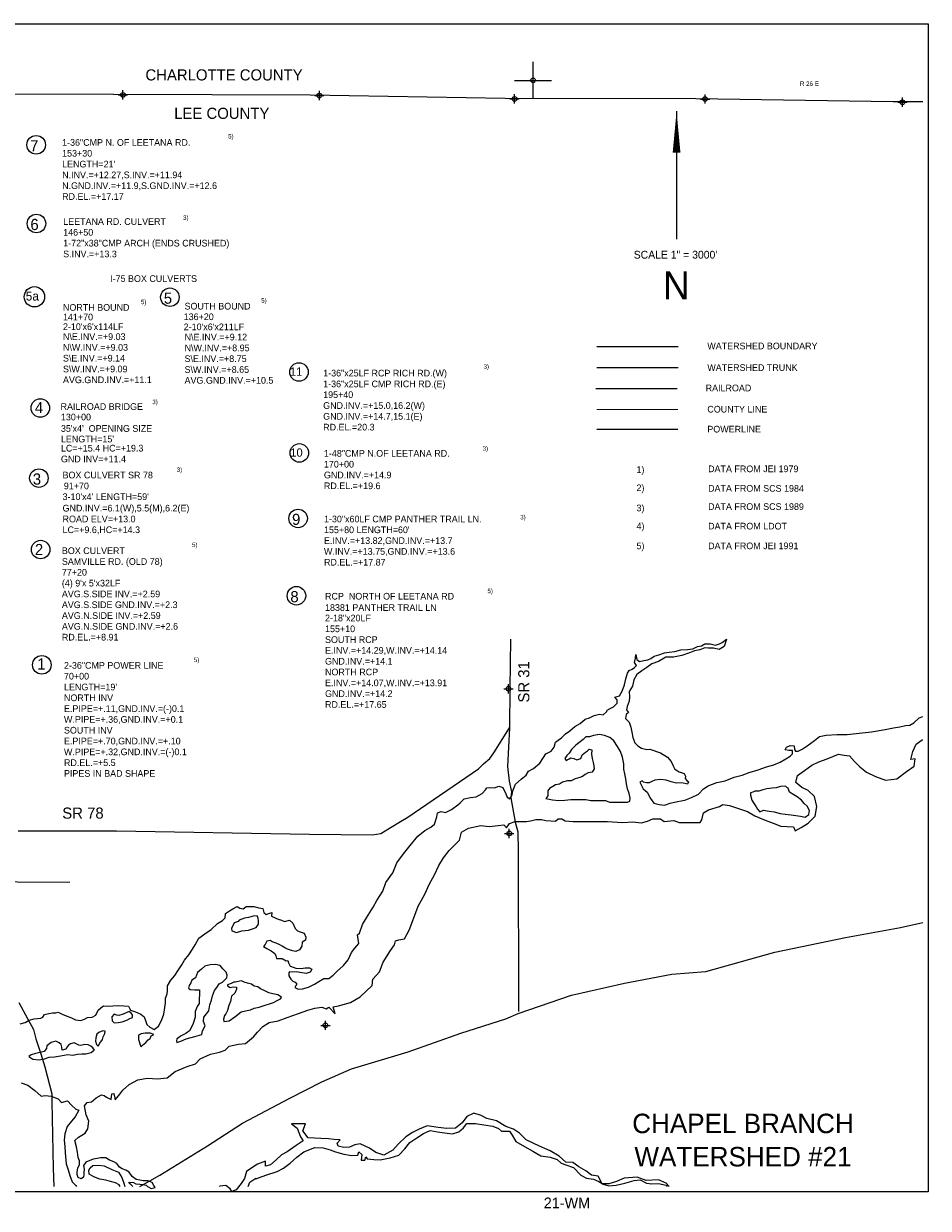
# Model space of a CAD drawing. Extents: x 214594 to 262594, y 856080 to 888022.
# Tile 2 of 2: x 238217 to 262594, y 856080 to 888022. Entities that reach past the tile are written whole.
import ezdxf
from ezdxf.enums import TextEntityAlignment as Align

# ---------------------------------------------------------------- set-up
doc = ezdxf.new("R2010")
doc.units = 0
doc.header["$LTSCALE"] = 800
doc.header["$PDMODE"] = 34
doc.header["$PDSIZE"] = 125
for name, pattern in [('DIVIDE', [0]), ('PHANTOM', [0]), ('STREAM', [0])]:
    doc.linetypes.add(name, pattern=pattern)
doc.layers.get('0').update_dxf_attribs({"linetype": 'CONTINUOUS'})
for name, color, linetype in [('BORDER', 1, 'CONTINUOUS'), ('COUNTY', 15, 'PHANTOM'), ('MAJROADS', 9, 'CONTINUOUS'), ('POWERLINES', 11, 'DIVIDE'), ('RR', 13, 'CONTINUOUS'), ('SEC', 2, 'CONTINUOUS'), ('STRUCTTEXT', 7, 'CONTINUOUS'), ('TEXT', 7, 'CONTINUOUS'), ('TRUNKS', 5, 'STREAM'), ('TSHIPS', 7, 'CONTINUOUS'), ('WATER', 4, 'CONTINUOUS'), ('WSHEDS', 3, 'CONTINUOUS')]:
    doc.layers.add(name, color=color, linetype=linetype)

# ---------------------------------------------------------------- blocks, each defined once
blk = doc.blocks.new('TICK')
at = {"color": 0}
for points in [[(500, 0), (500, 1000)], [(0, 500), (1000, 500)]]:
    blk.add_lwpolyline(points, dxfattribs=at)
blk.add_point((500, 500), dxfattribs=at)

msp = doc.modelspace()

# ---------------------------------------------------------------- linework, layer by layer
at = {"layer": 'BORDER', "color": 0}
msp.add_lwpolyline([(214594, 856522), (214594, 888022), (262594, 888022), (262594, 856522)], close=True, dxfattribs=at)
at = {"layer": 'COUNTY', "color": 0}
msp.add_lwpolyline([(262444, 885913), (261647, 885912), (256329, 886000), (251194, 886003), (245934, 886091), (240641, 886112), (235204, 886133), (229902, 886179), (224751, 886258), (219114, 886255), (214744, 886287)], dxfattribs=at)
at = {"layer": 'COUNTY', "color": 0, "const_width": 25}
msp.add_lwpolyline([(255846, 877619), (253661, 877618)], dxfattribs=at)
at = {"layer": 'MAJROADS', "color": 0}
for points in [[(251333, 871422), (251314, 870093), (251306, 869037), (251257, 867990), (251296, 867596), (251361, 867311), (251343, 867152), (251463, 866489), (251529, 866229), (251536, 866086), (251543, 865860), (251551, 861386)], [(238070, 866257), (240718, 866254), (245921, 866165), (247605, 866152), (247840, 866184), (248076, 866333), (248371, 866507), (248564, 866631), (250476, 867932), (250603, 868065), (250780, 868207), (250890, 868365), (251306, 869037)], [(241342, 856672), (241881, 856976), (243170, 857761), (244114, 858373), (245386, 859049), (246253, 859494), (247053, 859839), (248574, 860303), (249995, 860802), (251206, 861185), (251542, 861333), (252980, 861831), (254408, 862154), (255684, 862394), (256598, 862461), (258456, 862990), (260362, 863384), (261848, 863655), (262444, 863783)], [(238086, 861630), (238330, 861177), (238481, 860897), (238547, 860652), (238677, 860246), (238783, 859893), (238975, 859166), (238973, 858957), (239010, 857164), (239030, 856672)]]:
    msp.add_lwpolyline(points, dxfattribs=at)
at = {"layer": 'POWERLINES', "color": 0}
for points in [[(255846, 877081), (253661, 877080)], [(239461, 864862), (238049, 864876), (236966, 864904), (235670, 864269), (229949, 864268), (224781, 864258), (219356, 864172), (219424, 859724), (216657, 859747)]]:
    msp.add_lwpolyline(points, dxfattribs=at)
at = {"layer": 'RR', "color": 0}
msp.add_lwpolyline([(253632, 878183), (255822, 878183)], dxfattribs=at)
at = {"layer": 'SEC', "color": 0}
for p in [(240890, 886102), (246184, 886082), (251444, 885994), (256579, 885991), (261897, 885903), (251281, 870088), (251302, 866189), (246348, 861013)]:
    msp.add_point(p, dxfattribs=at)
at = {"layer": 'STRUCTTEXT', "color": 0}
for centre, radius in [((238553, 884756), 250), ((238560, 882633), 250), ((238505, 880657), 274), ((242156, 880646), 250), ((245634, 878630), 250), ((238664, 877659), 250), ((245645, 876448), 250), ((238626, 875769), 250), ((245611, 874682), 250), ((238673, 873842), 250), ((245566, 872597), 250), ((238705, 870733), 250)]:
    msp.add_circle(centre, radius, dxfattribs=at)
at = {"layer": 'TEXT', "color": 0}
msp.add_line((255810, 885666), (255810, 882216), dxfattribs=at)
msp.add_lwpolyline([(255810, 885666, 0, 210, 0), (255810, 884541, 210, 210, 0)], format="xyseb", dxfattribs=at)
at = {"layer": 'TRUNKS', "color": 0}
msp.add_lwpolyline([(253658, 878752), (255852, 878752)], dxfattribs=at)
at = {"layer": 'WATER', "color": 0}
for points in [[(238121, 861053), (238255, 861086), (238365, 861152), (238499, 861185), (238675, 861209), (238734, 861234), (238776, 861309), (238893, 861333), (238994, 861349), (239086, 861348), (239145, 861373), (239253, 861314), (239362, 861271), (239504, 861220), (239612, 861161), (239755, 861143), (239855, 861176), (239939, 861226), (240065, 861233), (240158, 861291), (240226, 861425), (240293, 861483), (240369, 861541), (240494, 861532), (240620, 861539), (240771, 861547), (240913, 861537), (241038, 861528), (241096, 861427), (241230, 861376), (241372, 861317), (241464, 861241), (241497, 861148), (241538, 861039), (241613, 860963), (241729, 860904), (241847, 860995), (241932, 861145), (241992, 861313), (242018, 861497), (242036, 861622), (242036, 861748), (242087, 861865), (242096, 861940), (242089, 862082), (242182, 862232), (242292, 862357), (242368, 862482), (242478, 862641), (242554, 862774), (242664, 862916), (242765, 863066), (242833, 863183), (242935, 863366), (243095, 863483), (243271, 863599), (243440, 863757), (243574, 863839), (243642, 863914), (243651, 864032), (243760, 864098), (243853, 864156), (243971, 864222), (244037, 864171), (244129, 864154), (244213, 864220), (244414, 864219), (244556, 864185), (244665, 864167), (244690, 864058), (244748, 863999), (244823, 864032), (244899, 864057), (244898, 863956), (245015, 863905), (245074, 863880), (245166, 863846), (245241, 863812), (245375, 863853), (245467, 863768), (245533, 863626), (245599, 863566), (245666, 863533), (245775, 863498), (245824, 863389), (245807, 863314), (245723, 863256), (245714, 863147), (245646, 863047), (245554, 863006), (245462, 863023), (245328, 863066), (245253, 863100), (245186, 863150), (245119, 863184), (245019, 863227), (244910, 863261), (244861, 863303), (244768, 863287), (244726, 863195), (244675, 863137), (244767, 863086), (244884, 863018), (244984, 862951), (245008, 862884), (245025, 862817), (245184, 862816), (245292, 862756), (245334, 862764), (245351, 862697), (245400, 862605), (245475, 862579), (245551, 862553), (245693, 862544), (245802, 862560), (245869, 862560), (245919, 862568), (245978, 862526), (245935, 862450), (245826, 862409), (245659, 862436), (245567, 862453), (245449, 862445), (245382, 862454), (245357, 862429), (245365, 862345), (245415, 862261), (245473, 862202), (245531, 862177), (245581, 862126), (245548, 862085), (245522, 862034), (245614, 861992), (245731, 862000), (245891, 862040), (246050, 862123), (246168, 862198), (246302, 862272), (246436, 862280), (246554, 862363), (246664, 862471), (246832, 862629), (246959, 862779), (247052, 862979), (247137, 863096), (247247, 863221), (247215, 863455), (247265, 863497), (247351, 863731), (247452, 863914), (247638, 864198), (247732, 864381), (247892, 864632), (247978, 864866), (248164, 865124), (248274, 865399), (248452, 865641), (248629, 865866), (248840, 866116), (249025, 866265), (249185, 866357), (249286, 866440), (249346, 866640), (249372, 866741), (249464, 866782), (249581, 866756), (249741, 866830), (249918, 866955), (249977, 867013), (250086, 867121), (250254, 867153), (250413, 867177), (250573, 867269), (250657, 867360), (250699, 867418), (250767, 867426), (250900, 867417), (251018, 867458), (251127, 867424), (251209, 867256), (251242, 867164), (251317, 867121), (251377, 867230), (251402, 867338), (251471, 867514), (251622, 867647), (251757, 867755), (251816, 867863), (251959, 867938), (252127, 868079), (252221, 868237), (252288, 868337), (252431, 868404), (252516, 868512), (252550, 868646), (252617, 868704), (252710, 868770), (252819, 868878), (252937, 868953), (253072, 869069), (253215, 869152), (253350, 869268), (253467, 869309), (253593, 869367), (253736, 869400), (253836, 869382), (253929, 869474), (253937, 869516), (254021, 869557), (254114, 869598), (254207, 869698), (254207, 869790), (254149, 869858), (254275, 869899), (254343, 870024), (254403, 870199), (254445, 870358), (254488, 870509), (254531, 870584), (254615, 870617), (254674, 870658), (254733, 870716), (254674, 870800), (254700, 870918), (254709, 871010), (254742, 870875), (254809, 870825), (254926, 870849), (255035, 870873), (255119, 870906), (255203, 870964), (255329, 871006), (255488, 871055), (255614, 871079), (255765, 871095), (255924, 871136), (256109, 871151), (256251, 871167), (256377, 871225), (256478, 871249), (256570, 871299), (256713, 871298), (256863, 871263), (256964, 871296), (257040, 871338), (257157, 871429), (257089, 871228), (256955, 871146), (256804, 871180), (256662, 871181), (256570, 871190), (256435, 871141), (256293, 871108), (256158, 871059), (255949, 870985), (255731, 870944), (255521, 870937), (255319, 870821), (255143, 870764), (255009, 870664), (254874, 870573), (254739, 870473), (254663, 870332), (254620, 870156), (254535, 870014), (254543, 869872), (254534, 869755), (254482, 869613), (254465, 869521), (254515, 869453), (254456, 869395), (254438, 869286), (254530, 869185), (254579, 869051), (254603, 868917), (254628, 868774), (254685, 868631), (254768, 868547), (254869, 868488), (255011, 868453), (255094, 868461), (255379, 868359), (255562, 868240), (255662, 868131), (255720, 868013), (255761, 867921), (255878, 867845), (256011, 867802), (256053, 867735), (256044, 867668), (256085, 867617), (256135, 867575), (256102, 867517), (255951, 867551), (255809, 867544), (255666, 867578), (255533, 867621), (255374, 867639), (255223, 867623), (255147, 867590), (255072, 867549), (254996, 867549), (254921, 867566), (254879, 867609), (254821, 867567), (254912, 867391), (255020, 867298), (255111, 867130), (255202, 867003), (255344, 866969), (255486, 866951), (255638, 867001), (255839, 867049), (256032, 867082), (256216, 867156), (256401, 867247), (256536, 867388), (256662, 867471), (256897, 867562), (257124, 867610), (257359, 867701), (257577, 867758), (257770, 867832), (258005, 867906), (258232, 867980), (258433, 868037), (258601, 868112), (258752, 868203), (258870, 868269), (258937, 868335), (258930, 868428), (258838, 868428), (258737, 868446), (258771, 868512), (258872, 868562), (258981, 868553), (258988, 868452), (259013, 868410), (259089, 868410), (259198, 868459), (259332, 868551), (259526, 868692), (259661, 868800), (259845, 868840), (260138, 868855), (260406, 868853), (260649, 868885), (261060, 868924), (261429, 868989), (261655, 869038), (261823, 869062), (261982, 869094), (262100, 869110), (262201, 869168), (262352, 869309), (262444, 869337)], [(241155, 856672), (241084, 856739), (241050, 856789), (241172, 856778), (241239, 856744), (241348, 856735), (241423, 856726), (241515, 856700), (241557, 856666), (241648, 856615), (241758, 856640), (241724, 856699), (241675, 856774), (241566, 856817), (241432, 856818), (241348, 856835), (241248, 856853), (241140, 856937), (241057, 857055), (240965, 857106), (240873, 857148), (240798, 857191), (240723, 857292), (240648, 857334), (240531, 857377), (240431, 857444), (240364, 857445), (240289, 857445), (240197, 857421), (240088, 857405), (239894, 857323), (239827, 857231), (239843, 857139), (239834, 857038), (239834, 856988), (239825, 856921), (239766, 856879), (239682, 856914), (239658, 856989), (239658, 857064), (239676, 857165), (239718, 857265), (239719, 857357), (239686, 857450), (239665, 857592), (239640, 857735), (239591, 857911), (239692, 857994), (239869, 858102), (239945, 858219), (239971, 858428), (239896, 858604), (239856, 858839), (239923, 858931), (240041, 858955), (240167, 859055), (240310, 859138), (240385, 859121), (240452, 859078), (240577, 859011), (240595, 859170), (240645, 859178), (240677, 859002), (240804, 859160), (240888, 859269), (241057, 859418), (241292, 859543), (241552, 859591), (241819, 859573), (242087, 859597), (242298, 859772), (242625, 859904), (242843, 859978), (242970, 860111), (243247, 860235), (243490, 860292), (243649, 860342), (243750, 860450), (244002, 860507), (244194, 860523), (244413, 860706), (244514, 860831), (244657, 860981), (244834, 861089), (245077, 861138), (245320, 861229), (245622, 861336), (245874, 861426), (246059, 861476), (246251, 861500), (246368, 861457), (246435, 861499), (246610, 861322), (246553, 861515), (246704, 861539), (247022, 861629), (247283, 861779), (247603, 862087), (247629, 862254), (247806, 862454), (247908, 862721), (248102, 863030), (248212, 863180), (248237, 863289), (248330, 863322), (248480, 863346), (248607, 863580), (248726, 863914), (248845, 864223), (249023, 864549), (249150, 864825), (249286, 865075), (249404, 865326), (249531, 865534), (249683, 865726), (249961, 866009), (250012, 866218), (250205, 866334), (250532, 866400), (250758, 866373), (251001, 866405), (251152, 866421), (251227, 866337), (251311, 866454), (251462, 866512), (251596, 866511), (251764, 866510), (251873, 866526), (252015, 866567), (252174, 866566), (252291, 866540), (252551, 866522), (252618, 866581), (252719, 866580), (252810, 866529), (253020, 866511), (253237, 866510), (253430, 866509), (253648, 866508), (253949, 866506), (254351, 866487), (254636, 866502), (254862, 866476), (255029, 866517), (255172, 866583), (255381, 866582), (255473, 866514), (255733, 866538), (255883, 866487), (256185, 866485), (256444, 866484), (256495, 866559), (256538, 866743), (256672, 866826), (256966, 866916), (257058, 866966), (257234, 866940), (257451, 866872), (257719, 866778), (257919, 866660), (258195, 866550), (258412, 866465), (258621, 866388), (258964, 866369), (259005, 866260), (259165, 866352), (259358, 866468), (259543, 866651), (259587, 866910), (259530, 867187), (259355, 867347), (259188, 867423), (259021, 867558), (259072, 867750), (259257, 867883), (259451, 868033), (259644, 868116), (259870, 868198), (260172, 868322), (260323, 868296), (260473, 868279), (260607, 868127), (260748, 867984), (260932, 867841), (261174, 867722), (261441, 867628), (261743, 867660), (262003, 867860), (262214, 868001), (262240, 868202), (262122, 868177), (262174, 868395), (262267, 868595), (262427, 868712), (262444, 868719)], [(238151, 859460), (238327, 859400), (238518, 859257), (238685, 859105), (238794, 859121), (238953, 859103), (239145, 859035), (239237, 858934), (239396, 858975), (239504, 858858), (239621, 858756), (239705, 858723), (239603, 858547), (239502, 858431), (239392, 858289), (239324, 858088), (239307, 857921), (239322, 857745), (239338, 857577), (239362, 857276), (239411, 857116), (239456, 856964), (239522, 856797), (239622, 856696), (239640, 856672)], [(255611, 856672), (255528, 856759), (255327, 856852), (254992, 856829), (254750, 856922), (254398, 856891), (254188, 856800), (253987, 856742), (253803, 856744), (253695, 856945), (253519, 856971), (253361, 857089), (253177, 857199), (253011, 857317), (252826, 857327), (252643, 857487), (252401, 857631), (252117, 857758), (251758, 857927), (251575, 858104), (251416, 858214), (251207, 858290), (250957, 858442), (250698, 858502), (250547, 858579), (250347, 858647), (250162, 858556), (250036, 858389), (249850, 858239), (249616, 858232), (249382, 858259), (249089, 858302), (248871, 858211), (248694, 858128), (248518, 858004), (248307, 857812), (248164, 857646), (247921, 857513), (247703, 857581), (247536, 857699), (247286, 857818), (247143, 857794), (246992, 857728), (246842, 857720), (246691, 857754), (246666, 857838), (246742, 857930), (246583, 857939), (246433, 857957), (246223, 857958), (245880, 857977), (245739, 858170), (245807, 858354), (245430, 858356), (245588, 858238), (245679, 858011), (245746, 857902), (245561, 857777), (245317, 857603), (245166, 857520), (245023, 857387), (244871, 857254), (244729, 857213), (244729, 857347), (244520, 857272), (244360, 857173), (244217, 857073), (244166, 856881), (244073, 856747), (243946, 856580), (243829, 856531), (243779, 856607), (243662, 856699), (243503, 856675), (243496, 856672)], [(244265, 856672), (244308, 856788), (244474, 856891), (244476, 856879), (244744, 856970), (245046, 857068), (245222, 857160), (245399, 857293), (245576, 857459), (245769, 857600), (246063, 857716), (246289, 857715), (246473, 857655), (246615, 857604), (246841, 857544), (247050, 857501), (247217, 857509), (247251, 857600), (247326, 857533), (247309, 857374), (247409, 857374), (247435, 857465), (247476, 857415), (247652, 857397), (247819, 857388), (248088, 857445), (248322, 857511), (248491, 857686), (248626, 857852), (248811, 857977), (248987, 858093), (249172, 858176), (249364, 858141), (249557, 858115), (249774, 858089), (249942, 858138), (250068, 858246), (250161, 858371), (250395, 858370), (250613, 858335), (250856, 858292), (251014, 858233), (251089, 858157), (251307, 858156), (251382, 858055), (251481, 857878), (251715, 857743), (251940, 857625), (252149, 857498), (252400, 857463), (252592, 857395), (252701, 857294), (252826, 857251), (253035, 857183), (253226, 856973), (253385, 856897), (253569, 856870), (253711, 856803), (253836, 856735), (253987, 856684), (254179, 856708), (254414, 856757), (254666, 856831), (254833, 856847), (255000, 856754), (255143, 856736), (255327, 856752), (255528, 856700), (255558, 856672)], [(240818, 856672), (240786, 856713), (240686, 856764), (240553, 856799), (240427, 856841), (240268, 856868), (240110, 856927), (239984, 857004), (239968, 857104), (240011, 857171), (240078, 857237), (240229, 857245), (240388, 857227), (240588, 857125), (240772, 857057), (240863, 856914), (240912, 856754), (240942, 856672)]]:
    msp.add_lwpolyline(points, dxfattribs=at)
for points in [[(253366, 868796), (253290, 868722), (253172, 868630), (253096, 868572), (253046, 868514), (252978, 868447), (252919, 868356), (252851, 868289), (252801, 868206), (252834, 868155), (252918, 868196), (252960, 868230), (253043, 868204), (253119, 868170), (253228, 868211), (253270, 868303), (253355, 868378), (253413, 868419), (253456, 868461), (253523, 868444), (253522, 868326), (253538, 868209), (253562, 868100), (253578, 868008), (253586, 867932), (253535, 867840), (253426, 867824), (253350, 867775), (253275, 867725), (253199, 867692), (253082, 867659), (252972, 867610), (252872, 867602), (252738, 867570), (252653, 867520), (252544, 867496), (252477, 867454), (252385, 867404), (252342, 867338), (252342, 867246), (252341, 867204), (252291, 867129), (252466, 867094), (252634, 867076), (252801, 867083), (252961, 867107), (253162, 867106), (253363, 867105), (253496, 867079), (253656, 867077), (253823, 867076), (253898, 867076), (253999, 867033), (254107, 867032), (254241, 867032), (254384, 867031), (254484, 867030), (254552, 867055), (254560, 867138), (254536, 867264), (254487, 867390), (254463, 867524), (254447, 867658), (254414, 867793), (254390, 867918), (254391, 868069), (254350, 868245), (254301, 868396), (254218, 868531), (254119, 868682), (254011, 868775), (253869, 868826), (253735, 868853), (253575, 868829), (253466, 868796)], [(258817, 867410), (258784, 867427), (258742, 867461), (258608, 867454), (258491, 867421), (258390, 867405), (258239, 867389), (258138, 867365), (258029, 867332), (257920, 867325), (257862, 867300), (257803, 867283), (257802, 867216), (257835, 867082), (257901, 866990), (257951, 866906), (257992, 866838), (258051, 866771), (258151, 866812), (258302, 866786), (258444, 866768), (258603, 866725), (258737, 866708), (258896, 866690), (259021, 866672), (259147, 866654), (259272, 866628), (259373, 866695), (259391, 866804), (259333, 866921), (259250, 866997), (259175, 867081), (259058, 867174), (258967, 867225), (258858, 867301)], [(244027, 863852), (243993, 863810), (243892, 863778), (243850, 863694), (243816, 863636), (243824, 863560), (243949, 863518), (244092, 863559), (244276, 863582), (244385, 863615), (244478, 863656), (244545, 863740), (244546, 863832), (244538, 863899), (244505, 863966), (244396, 863958), (244278, 863917), (244169, 863901)], [(242439, 860722), (242388, 860681), (242346, 860647), (242338, 860597), (242346, 860547), (242455, 860588), (242597, 860646), (242824, 860711), (243017, 860768), (243034, 860861), (243111, 861002), (243061, 861120), (243071, 861237), (243147, 861320), (243206, 861404), (243232, 861563), (243275, 861696), (243301, 861813), (243360, 861955), (243419, 862030), (243487, 862130), (243571, 862180), (243622, 862222), (243689, 862297), (243698, 862364), (243674, 862447), (243582, 862540), (243507, 862624), (243382, 862650), (243239, 862643), (243097, 862611), (243004, 862527), (242903, 862436), (242843, 862294), (242751, 862228), (242717, 862161), (242674, 862086), (242657, 862019), (242707, 861977), (242824, 861968), (242958, 861967), (242957, 861833), (242948, 861741), (242947, 861598), (242888, 861523), (242837, 861390), (242836, 861230), (242785, 861063), (242734, 860963), (242683, 860863), (242590, 860797), (242498, 860747)], [(243915, 862178), (243881, 862178), (243805, 862145), (243713, 862104), (243713, 862079), (243780, 862036), (243863, 862052), (243947, 862044), (243947, 861985), (243904, 861885), (243820, 861802), (243785, 861659), (243743, 861551), (243708, 861417), (243666, 861325), (243632, 861275), (243598, 861183), (243614, 861116), (243757, 861132), (243908, 861240), (244077, 861381), (244194, 861405), (244328, 861430), (244429, 861479), (244563, 861503), (244723, 861561), (244840, 861594), (244949, 861626), (245050, 861684), (245134, 861725), (245160, 861776), (245068, 861835), (244926, 861861), (244826, 861887), (244734, 861938), (244600, 861997), (244525, 862056), (244425, 862074), (244358, 862124), (244249, 862150), (244157, 862176), (244082, 862210)], [(241061, 861385), (240994, 861360), (240893, 861311), (240784, 861278), (240726, 861287), (240651, 861312), (240591, 861246), (240599, 861137), (240657, 861078), (240758, 861094), (240867, 861110), (240993, 861151), (241077, 861201), (241153, 861225), (241145, 861301), (241111, 861343)], [(240226, 860453), (240268, 860536), (240344, 860636), (240362, 860703), (240404, 860795), (240413, 860853), (240346, 860862), (240245, 860821), (240186, 860771), (240160, 860679), (240151, 860587), (240176, 860495)], [(240125, 860344), (240083, 860403), (240025, 860454), (239950, 860488), (239866, 860497), (239757, 860473), (239698, 860481), (239632, 860515), (239573, 860541), (239481, 860516), (239422, 860475), (239388, 860433), (239354, 860367), (239254, 860342), (239246, 860426), (239229, 860493), (239171, 860544), (239079, 860586), (238953, 860554), (238844, 860462), (238827, 860387), (238768, 860304), (238658, 860279), (238533, 860255), (238415, 860222), (238356, 860172), (238465, 860105), (238632, 860087), (238775, 860111), (238900, 860152), (239043, 860168), (239211, 860192), (239404, 860224), (239537, 860206), (239663, 860239), (239781, 860246), (239889, 860246), (240032, 860278), (240091, 860328)], [(241719, 860769), (241627, 860803), (241493, 860804), (241384, 860780), (241308, 860747), (241308, 860629), (241332, 860579), (241349, 860512), (241373, 860445), (241466, 860511), (241508, 860553), (241567, 860619), (241626, 860661), (241652, 860728)]]:
    msp.add_lwpolyline(points, close=True, dxfattribs=at)
at = {"layer": 'WSHEDS', "color": 0}
msp.add_lwpolyline([(253658, 879316), (255852, 879316)], dxfattribs=at)

# ---------------------------------------------------------------- block references
at = {"layer": 'TSHIPS', "color": 0}
msp.add_blockref('TICK', (251444, 885994), dxfattribs=at)

# ---------------------------------------------------------------- texts
at = {"layer": 'MAJROADS', "color": 0}
msp.add_text('SR 78', height=300, dxfattribs=at).set_placement((239256, 866586))
at = {"layer": 'POWERLINES', "color": 0}
msp.add_text('POWERLINE', height=180, dxfattribs=at).set_placement((256639, 876999))
at = {"layer": 'STRUCTTEXT', "color": 0}
for s, height, p in [('7', 300, (238389, 884581)), ('1-36"CMP N. OF LEETANA RD.', 180, (239252, 884729)), ('5)', 120, (243725, 884926)), ('153+30', 180, (239252, 884438)), ("LENGTH=21'", 180, (239252, 884146)), ('N.INV.=+12.27,S.INV.=+11.94', 180, (239252, 883855)), ('N.GND.INV.=+11.9,S.GND.INV.=+12.6', 180, (239252, 883564)), ('RD.EL.=+17.17', 180, (239252, 883272)), ('6', 300, (238397, 882458)), ('LEETANA RD. CULVERT', 180, (239281, 882597)), ('3)', 120, (242512, 882731)), ('146+50', 180, (239281, 882306)), ('1-72"x38"CMP ARCH (ENDS CRUSHED)', 180, (239281, 882014)), ('S.INV.=+13.3', 180, (239281, 881723)), ('I-75 BOX CULVERTS', 180, (240546, 881059)), ('5a', 240, (238271, 880557)), ('5', 300, (241993, 880471)), ('NORTH BOUND   ', 180, (239275, 880281)), ('5)', 120, (241376, 880459)), ('SOUTH BOUND', 180, (242551, 880315)), ('5)', 120, (244617, 880501)), ('141+70', 180, (239275, 880022)), ('136+20', 180, (242528, 880029)), ("2-10'x6'x114LF", 180, (239275, 879763)), ('N\\E.INV.=+9.03   ', 180, (239275, 879494)), ("2-10'x6'x211LF", 180, (242528, 879757)), ('N\\W.INV.=+9.03   ', 180, (239275, 879203)), ('N\\E.INV.=+9.12', 180, (242551, 879481)), ('N\\W.INV.=+8.95', 180, (242551, 879190)), ('S\\E.INV.=+9.14   ', 180, (239275, 878912)), ('S\\E.INV.=+8.75', 180, (242551, 878898)), ('S\\W.INV.=+9.09   ', 180, (239275, 878620)), ('S\\W.INV.=+8.65', 180, (242551, 878607)), ('11', 224.9, (245389, 878528)), ('3)', 120, (250608, 878718)), ('AVG.GND.INV.=+11.1', 180, (239275, 878329)), ('AVG.GND.INV.=+10.5', 180, (242551, 878315)), ('1-36"x25LF RCP RICH RD.(W)', 180, (246287, 878510)), ('1-36"x25LF CMP RICH RD.(E)', 180, (246287, 878219)), ('195+40', 180, (246287, 877928)), ('4', 300, (238519, 877520)), ('RAILROAD BRIDGE', 180, (239210, 877608)), ('3)', 120, (241682, 877763)), ('GND.INV.=+15.0,16.2(W)', 180, (246287, 877636)), ('130+00', 180, (239220, 877326)), ('GND.INV.=+14.7,15.1(E)', 180, (246287, 877345)), ("35'x4'  OPENING SIZE", 180, (239220, 877017)), ('RD.EL.=20.3', 180, (246287, 877053)), ("LENGTH=15'", 180, (239220, 876732)), ('LC=+15.4 HC=+19.3', 180, (239220, 876486)), ('10', 224.9, (245400, 876346)), ('1-48"CMP N.OF LEETANA RD.', 180, (246307, 876346)), ('3)', 120, (250583, 876506)), ('GND INV=+11.4', 180, (239220, 876195)), ('170+00', 180, (246307, 876054)), ('3', 300, (238463, 875594)), ('BOX CULVERT SR 78', 180, (239264, 875761)), ('3)', 120, (242340, 875935)), ('GND.INV.=+14.9', 180, (246307, 875763)), ('1)', 180, (254730, 875908)), ('DATA FROM JEI 1979', 180, (256660, 875929)), ('91+70', 180, (239298, 875468)), ('RD.EL.=+19.6', 180, (246307, 875471)), ('2)', 180, (254730, 875417)), ('DATA FROM SCS 1984', 180, (256660, 875402)), ("3-10'x4' LENGTH=59'", 180, (239264, 875177)), ('GND.INV.=6.1(W),5.5(M),6.2(E)', 180, (239264, 874869)), ('3)', 180, (254730, 874875)), ('DATA FROM SCS 1989', 180, (256660, 874911)), ('ROAD ELV=+13.0', 180, (239264, 874577)), ('9', 300, (245448, 874507)), ('1-30"x60LF CMP PANTHER TRAIL LN.', 180, (246309, 874576)), ('3)', 120, (251596, 874654)), ('4)', 180, (254730, 874384)), ('LC=+9.6,HC=+14.3', 180, (239264, 874286)), ("155+80 LENGTH=60'", 180, (246309, 874285)), ('DATA FROM LDOT', 180, (256660, 874384)), ('2', 300, (238518, 873693)), ('5)', 120, (242753, 873908)), ('E.INV.=+13.82,GND.INV.=+13.7', 180, (246309, 873994)), ('5)', 180, (254730, 873852)), ('DATA FROM JEI 1991', 180, (256660, 873852)), ('SAMVILLE RD. (OLD 78)', 180, (239245, 873430)), ('BOX CULVERT ', 180, (239245, 873721)), ('W.INV.=+13.75,GND.INV.=+13.6', 180, (246309, 873702)), ('77+20', 180, (239245, 873139)), ('RD.EL.=+17.87', 180, (246309, 873411)), ("(4) 9'x 5'x32LF", 180, (239245, 872847)), ('AVG.S.SIDE INV.=+2.59', 180, (239245, 872556)), ('8', 300, (245403, 872422)), ('RCP  NORTH OF LEETANA RD', 180, (246337, 872494)), ('5)', 120, (250713, 872666)), ('AVG.S.SIDE GND.INV.=+2.3', 180, (239245, 872264)), ('18381 PANTHER TRAIL LN', 180, (246337, 872189)), ('AVG.N.SIDE INV.=+2.59', 180, (239245, 871973)), ('2-18"x20LF ', 180, (246337, 871907)), ('AVG.N.SIDE GND.INV.=+2.6', 180, (239245, 871681)), ('155+10', 180, (246337, 871615)), ('RD.EL.=+8.91', 180, (239245, 871390)), ('SOUTH RCP', 180, (246337, 871324)), ('E.INV.=+14.29,W.INV.=+14.14', 180, (246337, 871033)), ('1', 300, (238580, 870608)), ('2-36"CMP POWER LINE', 180, (239302, 870629)), ('5)', 120, (242803, 870808)), ('GND.INV.=+14.1', 180, (246337, 870741)), ('70+00', 180, (239302, 870338)), ('NORTH RCP', 180, (246337, 870450)), ("LENGTH=19'", 180, (239302, 870046)), ('E.INV.=+14.07,W.INV.=+13.91', 180, (246337, 870158)), ('NORTH INV', 180, (239302, 869755)), ('GND.INV.=+14.2', 180, (246337, 869867)), ('E.PIPE=+.11,GND.INV.=(-)0.1', 180, (239302, 869464)), ('RD.EL.=+17.65', 180, (246337, 869575)), ('W.PIPE=+.36,GND.INV.=+0.1', 180, (239302, 869172)), ('SOUTH INV', 180, (239302, 868881)), ('E.PIPE=+.70,GND.INV.=+.10', 180, (239302, 868589)), ('W.PIPE=+.32,GND.INV.=(-)0.1', 180, (239302, 868298)), ('RD.EL.=+5.5', 180, (239302, 868006)), ('PIPES IN BAD SHAPE', 180, (239302, 867715))]:
    msp.add_text(s, height=height, dxfattribs=at).set_placement(p)
msp.add_text('21-WM', height=290, dxfattribs=at).set_placement((252856, 856080), align=Align.CENTER)
at = {"layer": 'TEXT', "color": 0}
for s, height, p in [('CHARLOTTE COUNTY', 300, (241498, 886491)), ('R 26 E', 120, (259136, 886344)), ('LEE COUNTY', 300, (242273, 885455)), ('WATERSHED BOUNDARY', 180, (256639, 879242)), ('WATERSHED TRUNK', 180, (256639, 878659)), ('RAILROAD', 180, (256594, 878109)), ('COUNTY LINE', 180, (256639, 877537))]:
    msp.add_text(s, height=height, dxfattribs=at).set_placement(p)
for s, height, p in [('SCALE 1" = 3000\'', 210, (255782, 881688)), ('N', 750, (255803, 880591)), (' CHAPEL BRANCH', 525, (257503, 858106)), (' WATERSHED #21', 525, (257503, 857209))]:
    msp.add_text(s, height=height, dxfattribs=at).set_placement(p, align=Align.CENTER)
msp.add_text('SR 31', height=300, rotation=90, dxfattribs=at).set_placement((251842, 869717))

doc.saveas('drawing.dxf')
